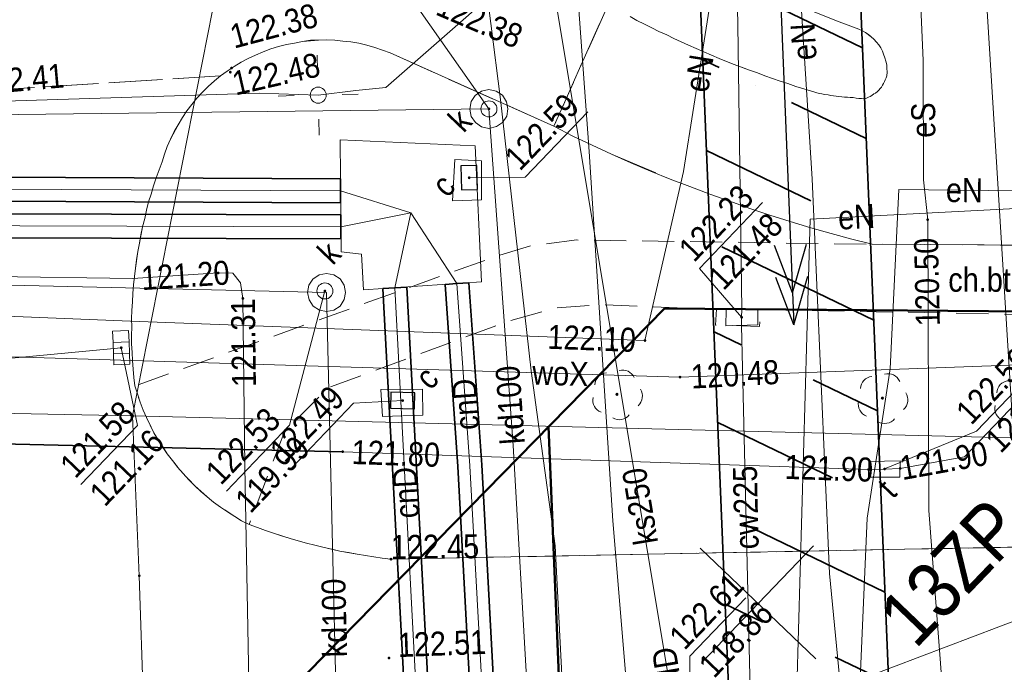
# Model space of a CAD drawing. Extents: x 0 to 6443539, y 0 to 5655063.
# Tile 51 of 64: x 6441127 to 6441157, y 5654811 to 5654831. Entities that reach past the tile are written whole.
import ezdxf
from ezdxf.enums import TextEntityAlignment as Align

# ---------------------------------------------------------------- set-up
doc = ezdxf.new("R2010")
doc.units = 0
doc.header["$MEASUREMENT"] = 0
for name, pattern in [('1.0_0.5', [1.5, 1, -0.5]), ('1.5_0.5', [2, 1.5, -0.5]), ('219-500', [0]), ('PRZER3-1', [4, 3, -1])]:
    doc.linetypes.add(name, pattern=pattern)
doc.layers.get('0').update_dxf_attribs({"color": 2, "linetype": 'CONTINUOUS', "lineweight": 5})
for name, color, linetype in [('203-punkt graniczny', 7, 'CONTINUOUS'), ('219-działka ewidencyjna', 7, 'CONTINUOUS'), ('chodnik', 7, 'CONTINUOUS'), ('chodnik-Atr17', 7, 'CONTINUOUS'), ('jezdnia', 7, 'CONTINUOUS'), ('komora podziemna', 7, 'CONTINUOUS'), ('kratka ściekowa', 7, 'CONTINUOUS'), ('krawężnik', 7, 'CONTINUOUS'), ('latarnia', 7, 'CONTINUOUS'), ('obudowa ochronna przewodu', 7, 'CONTINUOUS'), ('pikieta sztuczna', 7, 'CONTINUOUS'), ('pikieta sztuczna-Atr2', 7, 'CONTINUOUS'), ('przewód ciepłowniczy', 7, 'CONTINUOUS'), ('przewód ciepłowniczy-Atr1', 7, 'CONTINUOUS'), ('przewód elektroenergetyczny podziemny', 7, 'CONTINUOUS'), ('przewód elektroenergetyczny podziemny-Atr1', 7, 'CONTINUOUS'), ('przewód elektroenergetyczny średniego napięcia', 7, 'CONTINUOUS'), ('przewód gazowy', 7, 'CONTINUOUS'), ('przewód kanalizacyjny', 7, 'CONTINUOUS'), ('przewód kanalizacyjny-Atr1', 7, 'CONTINUOUS'), ('przewód telekomunikacyjny podziemny', 7, 'CONTINUOUS'), ('przewód wodociągowy', 7, 'CONTINUOUS'), ('przewód wodociągowy-Atr1', 7, 'CONTINUOUS'), ('rzedna', 7, 'CONTINUOUS'), ('rzedna-Atr2', 7, 'CONTINUOUS'), ('rzedna-Atr3', 7, 'CONTINUOUS'), ('właz do komory lub kanału', 7, 'CONTINUOUS'), ('właz do komory lub kanału - okrągły', 7, 'CONTINUOUS'), ('właz do komory lub kanału - okrągły-Atr17', 7, 'CONTINUOUS'), ('właz do komory lub kanału - prostokątny', 7, 'CONTINUOUS'), ('właz do komory lub kanału - prostokątny-Atr17', 7, 'CONTINUOUS'), ('właz do komory lub kanału-Atr17', 7, 'CONTINUOUS')]:
    doc.layers.add(name, color=color, linetype=linetype)
doc.layers.add('z - MPZT', color=121, linetype='PRZER3-1', lineweight=18)
doc.layers.add('z -kartowanie', color=1, linetype='CONTINUOUS', lineweight=5)
doc.styles.add('MapaZas', font='geodezja.shx', dxfattribs={"width": 0.9})
doc.linetypes.add('OLZ', pattern='A,3,-1,[36,msgB.shx,S=0.008,R=0,X=-0.5,Y=0],3', length=7)

# ---------------------------------------------------------------- blocks, each defined once
blk = doc.blocks.new('203')
at = {"linetype": 'Continuous', "lineweight": 0}
h = blk.add_hatch(color=0, dxfattribs=at)
edge = h.paths.add_edge_path()
edge.add_arc((0, 0), 0.045, 0, 360)
blk = doc.blocks.new('PW01')
at = {"linetype": 'Continuous', "lineweight": 13}
h = blk.add_hatch(color=0, dxfattribs=at)
edge = h.paths.add_edge_path()
edge.add_arc((0, 0), 0.045, 0, 360)
blk = doc.blocks.new('US05')
at = {"color": 0, "linetype": 'Continuous', "lineweight": 13}
for p, q in [((-0.525, -0.25), (-0.525, 0.25)), ((-0.525, 0.25), (-0.175, 0.25)), ((-0.175, -0.25), (-0.175, 0.25)), ((-0.175, 0.25), (0.175, 0.25)), ((0.175, -0.25), (0.175, 0.25)), ((0.175, 0.25), (0.525, 0.25)), ((0.525, -0.25), (0.525, 0.25)), ((-0.525, -0.25), (-0.175, -0.25)), ((-0.175, -0.25), (0.175, -0.25)), ((0.175, -0.25), (0.525, -0.25))]:
    blk.add_line(p, q, dxfattribs=at)
blk = doc.blocks.new('SUPWP')
at = {"color": 0, "linetype": 'Continuous'}
blk.add_lwpolyline([(-0.375, -0.25), (0.375, -0.25), (0.375, 0.25), (-0.375, 0.25)], close=True, dxfattribs=at)
blk = doc.blocks.new('US22')
at = {"color": 0, "linetype": 'Continuous', "lineweight": 13}
blk.add_circle((0, 0), 0.25, dxfattribs=at)
blk = doc.blocks.new('SM01')
at = {"color": 0, "linetype": 'Continuous', "lineweight": 13}
for p, q in [((-0.53, 0.531), (-0.883, 0.884)), ((0.531, 0.531), (0.884, 0.884)), ((-0.53, -0.53), (-0.883, -0.883)), ((0.531, -0.53), (0.884, -0.883))]:
    blk.add_line(p, q, dxfattribs=at)
blk.add_circle((0, 0), 0.25, dxfattribs=at)
blk = doc.blocks.new('SUEP2')
at = {"color": 0, "linetype": 'Continuous'}
for p, q in [((5.027, 0), (3.527, 0.5)), ((6.027, 0), (4.527, 0.5)), ((17.027, 0), (15.527, 0.5)), ((18.027, 0), (16.527, 0.5)), ((0, 0), (6.027, 0)), ((5.027, 0), (3.527, -0.5)), ((6.027, 0), (4.527, -0.5)), ((6.027, 0), (18.027, 0)), ((17.027, 0), (15.527, -0.5)), ((18.027, 0), (16.527, -0.5))]:
    blk.add_line(p, q, dxfattribs=at)
blk = doc.blocks.new('OP021')
at = {"linetype": 'Continuous', "lineweight": 13}
h = blk.add_hatch(color=0, dxfattribs=at)
edge = h.paths.add_edge_path()
edge.add_arc((0, 0), 0.05, 0, 360)
at = {"color": 0, "linetype": 'Continuous', "lineweight": 13}
for centre, start, end in [((0, 0.4), 49.272, 130.728), ((-0.38, 0.124), 121.308, 202.548), ((0.38, 0.124), 337.452, 58.692), ((-0.235, -0.324), 193.221, 274.871), ((0.235, -0.324), 265.129, 346.779)]:
    blk.add_arc(centre, 0.4, start, end, dxfattribs=at)

msp = doc.modelspace()

# ---------------------------------------------------------------- hatches: boundary and pattern name
at = {"layer": 'z - MPZT', "linetype": 'Continuous', "lineweight": 35, "true_color": 0x636466}
h = msp.add_hatch(dxfattribs=at)
h.set_pattern_fill('ANSI36', color=251, scale=20, angle=109.2412)
h.set_pattern_definition([(154.241157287, (6070863.0215, -2908204.0722), (-5.0267220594, -0.35027180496), [6.25, -1.25, 0, -1.25])])
h.paths.add_polyline_path([(6441110.278, 5654837.069), (6441111.013, 5654842.062), (6441152.573, 5654841.626), (6441154.577, 5654793.01), (6441149.565, 5654793.188), (6441147.773, 5654836.676)])

# ---------------------------------------------------------------- linework, layer by layer
at = {"color": 0, "lineweight": 13}
for p, q in [((6441151.602, 5654810.714), (6441147.991, 5654814.173)), ((6441151.602, 5654810.714), (6441147.991, 5654814.173)), ((6441151.602, 5654810.714), (6441147.991, 5654814.173)), ((6441151.602, 5654810.714), (6441147.991, 5654814.173)), ((6441149.797, 5654812.443), (6441151.526, 5654814.249)), ((6441149.797, 5654812.443), (6441151.526, 5654814.249)), ((6441148.068, 5654810.638), (6441149.797, 5654812.443)), ((6441148.068, 5654810.638), (6441149.797, 5654812.443))]:
    msp.add_line(p, q, dxfattribs=at)
at = {"layer": '219-działka ewidencyjna', "color": 3, "linetype": '219-500', "lineweight": 13, "flags": 128}
for points in [[(6441130.262, 5654818.301), (6441133.697, 5654835.71)], [(6441130.262, 5654818.301), (6441117.575, 5654818.556)], [(6441213.886, 5654816.215), (6441130.262, 5654818.301)], [(6441130.469, 5654813.312), (6441130.262, 5654818.301)], [(6441130.599, 5654809.297), (6441130.469, 5654813.312)]]:
    msp.add_lwpolyline(points, dxfattribs=at)
at = {"layer": 'chodnik', "color": 7, "linetype": '1.0_0.5', "lineweight": 13, "flags": 128}
msp.add_lwpolyline([(6441168.178, 5654823.571), (6441153.366, 5654823.66), (6441144.133, 5654823.793), (6441142.701, 5654823.613), (6441141.626, 5654823.286), (6441130.327, 5654819.236), (6441130.41, 5654818.99), (6441130.493, 5654818.73), (6441130.591, 5654818.485), (6441130.695, 5654818.247), (6441130.924, 5654817.778), (6441131.056, 5654817.554), (6441131.342, 5654817.115), (6441131.502, 5654816.906), (6441131.836, 5654816.503), (6441132.205, 5654816.122), (6441132.588, 5654815.77), (6441132.789, 5654815.604), (6441133.005, 5654815.453), (6441133.449, 5654815.166), (6441133.664, 5654815.029), (6441133.9, 5654814.914), (6441135.005, 5654817.802), (6441136.361, 5654819.176), (6441142.003, 5654821.264), (6441143.493, 5654821.678), (6441144.884, 5654821.772), (6441148.501, 5654821.631), (6441148.47, 5654821.135), (6441149.843, 5654821.094), (6441149.881, 5654821.626), (6441159.773, 5654821.43), (6441161.952, 5654819.426), (6441161.873, 5654814.282), (6441163.965, 5654814.342), (6441163.967, 5654819.448), (6441166.181, 5654821.413), (6441168.119, 5654821.384)], close=True, dxfattribs=at)
at = {"layer": 'jezdnia', "color": 7, "linetype": '1.5_0.5', "lineweight": 13}
for points in [[(6441117.719, 5654827.945), (6441133.01, 5654828.92), (6441133.219, 5654829.066), (6441133.428, 5654829.212), (6441133.651, 5654829.344), (6441133.875, 5654829.462), (6441134.099, 5654829.566), (6441134.337, 5654829.67), (6441134.576, 5654829.76), (6441134.822, 5654829.829), (6441135.068, 5654829.898), (6441135.315, 5654829.939), (6441135.568, 5654829.987), (6441136.069, 5654830.033), (6441136.324, 5654830.038), (6441136.579, 5654830.03), (6441136.827, 5654830), (6441137.082, 5654829.977), (6441137.331, 5654829.933), (6441137.579, 5654829.875), (6441137.828, 5654829.802), (6441138.071, 5654829.723), (6441138.306, 5654829.636), (6441143.42, 5654827.342), (6441145.113, 5654831.134)], [(6441145.113, 5654831.134), (6441143.42, 5654827.342), (6441144.013, 5654827.036), (6441144.614, 5654826.752), (6441145.221, 5654826.476), (6441147.048, 5654825.695), (6441147.669, 5654825.461), (6441148.296, 5654825.22), (6441148.916, 5654825), (6441149.544, 5654824.773), (6441150.164, 5654824.567), (6441150.804, 5654824.369), (6441151.445, 5654824.17), (6441152.079, 5654823.993), (6441152.726, 5654823.816), (6441153.366, 5654823.66), (6441168.178, 5654823.571)], [(6441151.547, 5654830.913), (6441152.246, 5654830.631), (6441152.945, 5654830.377), (6441153.059, 5654830.323), (6441153.159, 5654830.269), (6441153.332, 5654830.131), (6441153.418, 5654830.062), (6441153.498, 5654829.972), (6441153.571, 5654829.889), (6441153.629, 5654829.791), (6441153.681, 5654829.686), (6441153.718, 5654829.595), (6441153.763, 5654829.483), (6441153.787, 5654829.377), (6441153.817, 5654829.265), (6441153.82, 5654829.152), (6441153.83, 5654829.031), (6441153.818, 5654828.918), (6441153.798, 5654828.854), (6441153.771, 5654828.797), (6441153.744, 5654828.74), (6441153.717, 5654828.682), (6441153.69, 5654828.625), (6441153.649, 5654828.568), (6441153.614, 5654828.518), (6441153.566, 5654828.467), (6441153.524, 5654828.424), (6441153.469, 5654828.38), (6441153.413, 5654828.351), (6441153.357, 5654828.307), (6441153.301, 5654828.277), (6441153.245, 5654828.248), (6441153.182, 5654828.225), (6441153.119, 5654828.203), (6441152.942, 5654828.206), (6441152.864, 5654828.225), (6441152.765, 5654828.237), (6441152.673, 5654828.243), (6441152.587, 5654828.255), (6441152.503, 5654828.253), (6441152.417, 5654828.265), (6441152.325, 5654828.27), (6441152.24, 5654828.283), (6441152.155, 5654828.295), (6441152.07, 5654828.307), (6441151.985, 5654828.32), (6441151.878, 5654828.339), (6441151.793, 5654828.351), (6441151.708, 5654828.363), (6441151.466, 5654828.443), (6441151.224, 5654828.508), (6441150.975, 5654828.581), (6441150.732, 5654828.674), (6441150.49, 5654828.754), (6441150.248, 5654828.834), (6441150.006, 5654828.913), (6441149.777, 5654829.007), (6441149.528, 5654829.094), (6441149.05, 5654829.275), (6441148.808, 5654829.368), (6441148.579, 5654829.462), (6441148.344, 5654829.563), (6441148.101, 5654829.671), (6441147.865, 5654829.772), (6441147.63, 5654829.873), (6441147.401, 5654829.981), (6441147.166, 5654830.082), (6441146.944, 5654830.198), (6441146.701, 5654830.306), (6441146.479, 5654830.421), (6441146.251, 5654830.529), (6441146.015, 5654830.645), (6441145.8, 5654830.767)], [(6441161.873, 5654814.282), (6441138.33, 5654813.829), (6441138.061, 5654813.865), (6441137.791, 5654813.902), (6441137.536, 5654813.939), (6441137.273, 5654813.983), (6441136.733, 5654814.084), (6441136.207, 5654814.2), (6441135.951, 5654814.265), (6441135.695, 5654814.33), (6441135.432, 5654814.403), (6441135.183, 5654814.475), (6441134.663, 5654814.641), (6441134.414, 5654814.727), (6441134.157, 5654814.821), (6441133.9, 5654814.914), (6441133.664, 5654815.029), (6441133.449, 5654815.166), (6441133.22, 5654815.302), (6441133.005, 5654815.453), (6441132.789, 5654815.604), (6441132.588, 5654815.77), (6441132.393, 5654815.942), (6441132.205, 5654816.122), (6441132.017, 5654816.302), (6441131.836, 5654816.503), (6441131.662, 5654816.697), (6441131.502, 5654816.906), (6441131.342, 5654817.115), (6441131.056, 5654817.554), (6441130.924, 5654817.778), (6441130.813, 5654818.009), (6441130.695, 5654818.247), (6441130.591, 5654818.485), (6441130.493, 5654818.73), (6441130.41, 5654818.99), (6441130.327, 5654819.236), (6441130.3, 5654819.497), (6441130.273, 5654819.758), (6441130.253, 5654820.026), (6441130.248, 5654820.281), (6441130.228, 5654820.549), (6441130.222, 5654820.818), (6441130.231, 5654821.073), (6441130.225, 5654821.341), (6441130.233, 5654821.596), (6441130.256, 5654821.865), (6441130.271, 5654822.127), (6441130.287, 5654822.389), (6441130.346, 5654822.914), (6441130.427, 5654823.432), (6441130.471, 5654823.695), (6441130.573, 5654824.206), (6441130.638, 5654824.462), (6441130.696, 5654824.725), (6441130.761, 5654824.981), (6441130.841, 5654825.223), (6441130.913, 5654825.487), (6441130.993, 5654825.729), (6441131.086, 5654825.985), (6441131.18, 5654826.228), (6441131.259, 5654826.47), (6441131.339, 5654826.712), (6441131.447, 5654826.941), (6441131.685, 5654827.392), (6441131.815, 5654827.614), (6441131.959, 5654827.822), (6441132.268, 5654828.218), (6441132.448, 5654828.406), (6441132.621, 5654828.586), (6441132.815, 5654828.76), (6441133.01, 5654828.92), (6441117.719, 5654827.945)]]:
    msp.add_lwpolyline(points, dxfattribs=at)
at = {"layer": 'komora podziemna', "color": 32, "linetype": 'Continuous', "lineweight": 13, "flags": 128}
for points in [[(6441140.791, 5654827.879), (6441140.836, 5654828.113), (6441140.966, 5654828.307), (6441141.161, 5654828.439), (6441141.386, 5654828.486), (6441141.614, 5654828.434), (6441141.814, 5654828.311), (6441141.939, 5654828.109), (6441141.986, 5654827.884), (6441141.949, 5654827.657), (6441141.819, 5654827.463), (6441141.624, 5654827.331), (6441141.391, 5654827.277), (6441141.157, 5654827.321), (6441140.97, 5654827.459), (6441140.832, 5654827.647)], [(6441136.74, 5654822.579), (6441136.872, 5654822.384), (6441136.912, 5654822.151), (6441136.867, 5654821.931), (6441136.744, 5654821.73), (6441136.542, 5654821.605), (6441136.317, 5654821.558), (6441136.097, 5654821.603), (6441135.896, 5654821.726), (6441135.771, 5654821.928), (6441135.724, 5654822.154), (6441135.761, 5654822.381), (6441135.892, 5654822.574), (6441136.087, 5654822.706), (6441136.319, 5654822.746), (6441136.546, 5654822.709)]]:
    msp.add_lwpolyline(points, close=True, dxfattribs=at)
at = {"layer": 'komora podziemna', "color": 6, "linetype": 'Continuous', "lineweight": 13, "flags": 128}
for points in [[(6441136.771, 5654823.421), (6441136.745, 5654826.921), (6441140.965, 5654826.73), (6441141.163, 5654822.484), (6441137.476, 5654822.234), (6441137.41, 5654823.35)], [(6441140.323, 5654826.306), (6441141.159, 5654826.267), (6441141.157, 5654825.051), (6441140.252, 5654825.017)], [(6441148.796, 5654821.114), (6441148.799, 5654821.609), (6441149.788, 5654821.645), (6441149.792, 5654821.143)], [(6441138.017, 5654819.127), (6441139.318, 5654819.141), (6441139.329, 5654818.327), (6441138.064, 5654818.279)]]:
    msp.add_lwpolyline(points, close=True, dxfattribs=at)
at = {"layer": 'krawężnik', "color": 7, "linetype": 'Continuous', "lineweight": 13, "flags": 128}
for points in [[(6441152.945, 5654830.377), (6441152.246, 5654830.631), (6441151.547, 5654830.913), (6441150.855, 5654831.188), (6441150.169, 5654831.484), (6441149.484, 5654831.781), (6441148.805, 5654832.098), (6441148.126, 5654832.416), (6441147.454, 5654832.741), (6441146.789, 5654833.087), (6441146.124, 5654833.434), (6441145.465, 5654833.801), (6441144.814, 5654834.162), (6441144.176, 5654834.537), (6441143.524, 5654834.926), (6441142.893, 5654835.323), (6441142.269, 5654835.726)], [(6441145.8, 5654830.767), (6441146.015, 5654830.645), (6441146.251, 5654830.529), (6441146.479, 5654830.421), (6441146.701, 5654830.306), (6441146.944, 5654830.198), (6441147.166, 5654830.082), (6441147.401, 5654829.981), (6441147.63, 5654829.873), (6441147.865, 5654829.772), (6441148.101, 5654829.671), (6441148.344, 5654829.563), (6441148.579, 5654829.462), (6441148.808, 5654829.368), (6441149.05, 5654829.275), (6441149.285, 5654829.188), (6441149.528, 5654829.094), (6441149.777, 5654829.007), (6441150.006, 5654828.913), (6441150.248, 5654828.834), (6441150.49, 5654828.754), (6441150.732, 5654828.674), (6441150.975, 5654828.581), (6441151.224, 5654828.508), (6441151.466, 5654828.443), (6441151.708, 5654828.363)], [(6441152.945, 5654830.377), (6441153.059, 5654830.323), (6441153.159, 5654830.269), (6441153.252, 5654830.207), (6441153.332, 5654830.131), (6441153.418, 5654830.062), (6441153.498, 5654829.972), (6441153.571, 5654829.889), (6441153.629, 5654829.791), (6441153.681, 5654829.686), (6441153.718, 5654829.595), (6441153.763, 5654829.483), (6441153.787, 5654829.377), (6441153.817, 5654829.265), (6441153.82, 5654829.152), (6441153.83, 5654829.031), (6441153.818, 5654828.918)], [(6441138.306, 5654829.636), (6441138.071, 5654829.723), (6441137.828, 5654829.802), (6441137.579, 5654829.875), (6441137.331, 5654829.933), (6441137.082, 5654829.977), (6441136.827, 5654830), (6441136.579, 5654830.03), (6441136.324, 5654830.038), (6441136.069, 5654830.033), (6441135.815, 5654830.027), (6441135.568, 5654829.987), (6441135.315, 5654829.939), (6441135.068, 5654829.898), (6441134.822, 5654829.829), (6441134.576, 5654829.76), (6441134.337, 5654829.67), (6441134.099, 5654829.566), (6441133.875, 5654829.462), (6441133.651, 5654829.344), (6441133.428, 5654829.212), (6441133.219, 5654829.066), (6441133.01, 5654828.92), (6441132.815, 5654828.76), (6441132.621, 5654828.586), (6441132.448, 5654828.406), (6441132.268, 5654828.218), (6441132.11, 5654828.023), (6441131.959, 5654827.822), (6441131.815, 5654827.614), (6441131.685, 5654827.392), (6441131.562, 5654827.177), (6441131.447, 5654826.941), (6441131.339, 5654826.712), (6441131.259, 5654826.47), (6441131.18, 5654826.228)], [(6441138.306, 5654829.636), (6441143.42, 5654827.342)], [(6441153.119, 5654828.203), (6441153.182, 5654828.225), (6441153.245, 5654828.248), (6441153.301, 5654828.277), (6441153.357, 5654828.307), (6441153.413, 5654828.351), (6441153.469, 5654828.38), (6441153.524, 5654828.424), (6441153.566, 5654828.467), (6441153.614, 5654828.518), (6441153.649, 5654828.568), (6441153.69, 5654828.625), (6441153.717, 5654828.682), (6441153.744, 5654828.74), (6441153.771, 5654828.797), (6441153.798, 5654828.854), (6441153.818, 5654828.918)], [(6441153.119, 5654828.203), (6441153.027, 5654828.208), (6441152.942, 5654828.206), (6441152.864, 5654828.225), (6441152.765, 5654828.237), (6441152.673, 5654828.243), (6441152.587, 5654828.255), (6441152.503, 5654828.253), (6441152.417, 5654828.265), (6441152.325, 5654828.27), (6441152.24, 5654828.283), (6441152.155, 5654828.295), (6441152.07, 5654828.307), (6441151.985, 5654828.32), (6441151.878, 5654828.339), (6441151.793, 5654828.351), (6441151.708, 5654828.363)], [(6441153.366, 5654823.66), (6441152.726, 5654823.816), (6441152.079, 5654823.993), (6441151.445, 5654824.17), (6441150.804, 5654824.369), (6441150.164, 5654824.567), (6441149.544, 5654824.773), (6441148.916, 5654825), (6441148.296, 5654825.22), (6441147.669, 5654825.461), (6441147.048, 5654825.695), (6441146.442, 5654825.943), (6441145.821, 5654826.206), (6441145.221, 5654826.476), (6441144.614, 5654826.752), (6441144.013, 5654827.036), (6441143.42, 5654827.342)], [(6441131.18, 5654826.228), (6441131.086, 5654825.985), (6441130.993, 5654825.729), (6441130.913, 5654825.487), (6441130.841, 5654825.223), (6441130.761, 5654824.981), (6441130.696, 5654824.725), (6441130.638, 5654824.462), (6441130.573, 5654824.206), (6441130.522, 5654823.95), (6441130.471, 5654823.695), (6441130.427, 5654823.432), (6441130.383, 5654823.169), (6441130.346, 5654822.914), (6441130.317, 5654822.652), (6441130.287, 5654822.389), (6441130.271, 5654822.127), (6441130.256, 5654821.865), (6441130.233, 5654821.596), (6441130.225, 5654821.341), (6441130.231, 5654821.073), (6441130.222, 5654820.818), (6441130.228, 5654820.549), (6441130.248, 5654820.281), (6441130.253, 5654820.026), (6441130.273, 5654819.758), (6441130.3, 5654819.497), (6441130.327, 5654819.236)], [(6441168.178, 5654823.571), (6441153.366, 5654823.66)], [(6441130.327, 5654819.236), (6441130.41, 5654818.99), (6441130.493, 5654818.73), (6441130.591, 5654818.485), (6441130.695, 5654818.247), (6441130.813, 5654818.009), (6441130.924, 5654817.778), (6441131.056, 5654817.554), (6441131.203, 5654817.331), (6441131.342, 5654817.115), (6441131.502, 5654816.906), (6441131.662, 5654816.697), (6441131.836, 5654816.503), (6441132.017, 5654816.302), (6441132.205, 5654816.122), (6441132.393, 5654815.942), (6441132.588, 5654815.77), (6441132.789, 5654815.604), (6441133.005, 5654815.453), (6441133.22, 5654815.302), (6441133.449, 5654815.166), (6441133.664, 5654815.029), (6441133.9, 5654814.914)], [(6441133.9, 5654814.914), (6441134.157, 5654814.821), (6441134.414, 5654814.727), (6441134.663, 5654814.641), (6441134.912, 5654814.554), (6441135.183, 5654814.475), (6441135.432, 5654814.403), (6441135.695, 5654814.33), (6441135.951, 5654814.265), (6441136.207, 5654814.2), (6441136.484, 5654814.142), (6441136.733, 5654814.084), (6441137.003, 5654814.033), (6441137.273, 5654813.983), (6441137.536, 5654813.939), (6441137.791, 5654813.902), (6441138.061, 5654813.865), (6441138.33, 5654813.829)], [(6441163.965, 5654814.342), (6441161.873, 5654814.282), (6441138.33, 5654813.829)]]:
    msp.add_lwpolyline(points, dxfattribs=at)
at = {"layer": 'obudowa ochronna przewodu', "color": 0, "lineweight": 35}
for p, q in [((6441136.753, 5654825.698), (6441091.314, 5654825.921)), ((6441136.753, 5654825.698), (6441136.751, 5654825.323)), ((6441136.75, 5654824.948), (6441136.751, 5654825.323)), ((6441136.75, 5654824.948), (6441090.602, 5654825.174)), ((6441090.146, 5654824.727), (6441136.763, 5654824.581)), ((6441136.763, 5654824.581), (6441136.762, 5654824.206)), ((6441136.76, 5654823.831), (6441136.762, 5654824.206)), ((6441089.813, 5654823.978), (6441136.76, 5654823.831)), ((6441138.076, 5654822.277), (6441138.451, 5654822.297)), ((6441138.076, 5654822.277), (6441138.42, 5654815.884)), ((6441138.825, 5654822.318), (6441138.451, 5654822.297)), ((6441138.825, 5654822.318), (6441139.169, 5654815.924)), ((6441140.019, 5654822.405), (6441140.393, 5654822.432)), ((6441140.019, 5654822.405), (6441140.418, 5654816.723)), ((6441140.767, 5654822.458), (6441140.393, 5654822.432)), ((6441140.767, 5654822.458), (6441141.166, 5654816.77)), ((6441140.418, 5654816.723), (6441140.814, 5654809.535)), ((6441141.166, 5654816.77), (6441141.563, 5654809.576)), ((6441138.42, 5654815.884), (6441138.757, 5654809.484)), ((6441139.169, 5654815.924), (6441139.506, 5654809.523))]:
    msp.add_line(p, q, dxfattribs=at)
at = {"layer": 'obudowa ochronna przewodu', "color": 7, "linetype": 'Continuous', "lineweight": 35, "flags": 128}
msp.add_lwpolyline([(6441136.822, 5654817.184), (6441117.695, 5654817.625)], dxfattribs=at)
at = {"layer": 'przewód ciepłowniczy', "color": 212, "linetype": 'Continuous', "lineweight": 13, "flags": 128}
for points in [[(6441266.215, 5654830.031), (6441200.423, 5654830.755), (6441200.251, 5654835.738), (6441195.883, 5654835.629), (6441195.832, 5654830.762), (6441158.001, 5654831.06), (6441151.083, 5654831.094), (6441149.154, 5654831.017), (6441149.165, 5654830.508), (6441149.287, 5654821.627), (6441149.285, 5654821.379)], [(6441139.131, 5654809.504), (6441138.451, 5654822.297), (6441138.952, 5654824.642)], [(6441141.188, 5654809.555), (6441140.792, 5654816.747), (6441140.393, 5654822.432), (6441138.952, 5654824.642)], [(6441149.551, 5654809.758), (6441149.284, 5654821.118), (6441149.285, 5654821.379)]]:
    msp.add_lwpolyline(points, dxfattribs=at)
at = {"layer": 'przewód ciepłowniczy', "color": 212, "linetype": 'Continuous', "lineweight": 13}
for points in [[(6441138.952, 5654824.642), (6441136.751, 5654825.323), (6441090.958, 5654825.548), (6441090.705, 5654830.344), (6441078.323, 5654830.585), (6441078.142, 5654825.539), (6441071.681, 5654825.717)], [(6441138.952, 5654824.642), (6441136.762, 5654824.206), (6441089.979, 5654824.352), (6441089.501, 5654824.879), (6441089.386, 5654828.866), (6441088.897, 5654829.251), (6441080.124, 5654829.387), (6441079.457, 5654828.849), (6441079.168, 5654824.861), (6441078.59, 5654824.473), (6441071.681, 5654824.602)]]:
    msp.add_lwpolyline(points, dxfattribs=at)
at = {"layer": 'przewód elektroenergetyczny podziemny', "color": 1, "linetype": 'Continuous', "lineweight": 13}
for points in [[(6441143.268, 5654870.894), (6441143.325, 5654868.277), (6441143.508, 5654859.504), (6441143.771, 5654847.387), (6441143.884, 5654835.273), (6441144.526, 5654826.56), (6441145.264, 5654815.026), (6441146.393, 5654801.428), (6441147.163, 5654789.74), (6441146.83, 5654778.013), (6441146.554, 5654761.025), (6441146.236, 5654754.671)], [(6441133.705, 5654821.968), (6441133.769, 5654816.715), (6441133.964, 5654806.089), (6441134.156, 5654803.094), (6441134.88, 5654790.591), (6441135.573, 5654770.696), (6441135.748, 5654754.671)]]:
    msp.add_lwpolyline(points, dxfattribs=at)
at = {"layer": 'przewód elektroenergetyczny podziemny', "color": 1, "linetype": 'Continuous', "lineweight": 13, "flags": 128}
for points in [[(6441154.222, 5654846.17), (6441154.953, 5654829.395), (6441154.97, 5654825.668), (6441155.096, 5654824.426), (6441155.13, 5654815.353), (6441155.553, 5654809.895)], [(6441118.456, 5654821.341), (6441119.098, 5654821.708), (6441130.191, 5654821.263), (6441146.266, 5654820.656), (6441147.468, 5654825.93), (6441148.438, 5654832.062), (6441149.164, 5654836.739), (6441149.529, 5654836.874), (6441152.075, 5654835.889), (6441154.419, 5654836.761), (6441163.155, 5654845.175), (6441167.499, 5654844.796), (6441167.509, 5654844.357), (6441167.754, 5654844.151)], [(6441165.131, 5654839.518), (6441165.008, 5654842.238), (6441162.011, 5654841.855), (6441150.951, 5654834.238), (6441151.49, 5654825.706), (6441152.026, 5654813.383), (6441152.378, 5654809.833)], [(6441152.979, 5654809.839), (6441153.205, 5654815.106), (6441153.924, 5654819.775), (6441154.199, 5654825.369), (6441159.774, 5654825.306), (6441160.77, 5654826.332), (6441163.28, 5654837.787), (6441162.261, 5654838.472), (6441162.092, 5654839.395), (6441163.19, 5654839.964), (6441165.131, 5654839.518)], [(6441165.131, 5654839.518), (6441158.455, 5654824.81), (6441151.425, 5654824.439), (6441151.014, 5654809.796)], [(6441148.606, 5654837.689), (6441138.167, 5654828.551), (6441137.235, 5654828.46), (6441136.057, 5654828.314), (6441134.217, 5654828.373), (6441115.006, 5654827.773)], [(6441132.931, 5654822.765), (6441130.268, 5654822.587), (6441117.293, 5654822.773), (6441111.723, 5654822.928)], [(6441133.705, 5654821.968), (6441133.631, 5654822.455), (6441133.391, 5654822.754), (6441132.931, 5654822.765)]]:
    msp.add_lwpolyline(points, dxfattribs=at)
at = {"layer": 'przewód gazowy', "color": 40, "linetype": 'Continuous', "lineweight": 13, "flags": 128}
msp.add_lwpolyline([(6441151.493, 5654850.362), (6441152.458, 5654846.323), (6441147.784, 5654843.626), (6441143.293, 5654838.747), (6441140.842, 5654835.307), (6441141.754, 5654828.176), (6441142.715, 5654819.709), (6441143.463, 5654814.244), (6441143.698, 5654809.617)], dxfattribs=at)
at = {"layer": 'przewód kanalizacyjny', "color": 34, "linetype": 'Continuous', "lineweight": 13, "flags": 128}
for points in [[(6441141.403, 5654843.728), (6441147.07, 5654809.697)], [(6441141.392, 5654827.885), (6441092.949, 5654827.309)], [(6441142.595, 5654809.593), (6441142.143, 5654817.377), (6441141.392, 5654827.885)], [(6441136.318, 5654822.152), (6441084.265, 5654823.358)], [(6441136.318, 5654822.152), (6441136.622, 5654809.442)], [(6441129.905, 5654820.429), (6441120.517, 5654819.547)]]:
    msp.add_lwpolyline(points, dxfattribs=at)
at = {"layer": 'przewód telekomunikacyjny podziemny', "color": 30, "linetype": 'Continuous', "lineweight": 13}
msp.add_lwpolyline([(6441071.681, 5654803.749), (6441072.551, 5654804.157), (6441079.734, 5654803.952), (6441080.405, 5654805.954), (6441081.409, 5654806.987), (6441083.485, 5654809.415), (6441084.895, 5654810.917), (6441094.344, 5654810.938), (6441103.102, 5654810.859), (6441104.414, 5654811), (6441116.597, 5654817.361), (6441117.695, 5654817.625), (6441136.822, 5654817.184), (6441153.25, 5654816.628), (6441153.744, 5654816.638), (6441154.239, 5654816.663), (6441156.247, 5654817.025), (6441159.498, 5654820.419)], dxfattribs=at)
at = {"layer": 'przewód wodociągowy', "color": 5, "linetype": 'Continuous', "lineweight": 13, "flags": 128}
for points in [[(6441158.105, 5654809.943), (6441158.08, 5654812.736), (6441156.838, 5654832.81), (6441155.893, 5654846.397), (6441156.267, 5654860.813)], [(6441156.824, 5654859.933), (6441156.918, 5654859.165), (6441158.184, 5654833.044), (6441158.819, 5654817.455), (6441158.965, 5654812.345), (6441152.385, 5654809.84)], [(6441147.359, 5654819.513), (6441165.663, 5654820.178), (6441165.736, 5654821.064), (6441166.544, 5654833.041), (6441166.817, 5654837.432), (6441169.674, 5654837.452)], [(6441147.359, 5654819.513), (6441106.615, 5654820.745)]]:
    msp.add_lwpolyline(points, dxfattribs=at)
at = {"layer": 'rzedna-Atr2', "color": 7, "lineweight": 13, "flags": 128}
for points in [[(6441141.392, 5654827.885), (6441138.042, 5654832.657), (6441139.77, 5654834.461)], [(6441140.774, 5654825.736), (6441142.528, 5654825.759), (6441144.479, 5654827.798)], [(6441136.267, 5654822.201), (6441135.163, 5654818.011), (6441133.189, 5654815.95)], [(6441153.751, 5654816.645), (6441156.626, 5654817.825), (6441158.577, 5654819.863)], [(6441138.697, 5654818.781), (6441137.164, 5654818.698), (6441135.19, 5654816.637)], [(6441147.654, 5654806.215), (6441147.668, 5654810.799), (6441149.418, 5654812.626)]]:
    msp.add_lwpolyline(points, dxfattribs=at)
at = {"layer": 'rzedna-Atr2', "color": 6, "lineweight": 13, "flags": 128}
msp.add_lwpolyline([(6441149.285, 5654821.379), (6441147.965, 5654822.907), (6441149.938, 5654824.968)], dxfattribs=at)
at = {"layer": 'rzedna-Atr2', "color": 34, "lineweight": 13, "flags": 128}
msp.add_lwpolyline([(6441129.905, 5654820.429), (6441130.41, 5654818.007), (6441128.639, 5654816.157)], dxfattribs=at)
at = {"layer": 'właz do komory lub kanału', "color": 7, "linetype": 'Continuous', "lineweight": 13, "flags": 128}
msp.add_lwpolyline([(6441153.258, 5654816.882), (6441154.241, 5654816.897), (6441154.231, 5654816.394), (6441153.248, 5654816.394)], close=True, dxfattribs=at)
at = {"layer": 'z - MPZT', "linetype": 'Continuous', "lineweight": 50}
for p, q in [((6441130.765, 5654805.234), (6441146.877, 5654821.659)), ((6441146.877, 5654821.659), (6441234.269, 5654820.933))]:
    msp.add_line(p, q, dxfattribs=at)
at = {"layer": 'z - MPZT', "color": 251, "linetype": 'Continuous', "lineweight": 35, "true_color": 0x636466}
msp.add_lwpolyline([(6441110.278, 5654837.069), (6441111.013, 5654842.062), (6441152.573, 5654841.626), (6441154.577, 5654793.01), (6441149.565, 5654793.188), (6441147.773, 5654836.676), (6441110.278, 5654837.069)], dxfattribs=at)
at = {"layer": 'z - MPZT', "linetype": 'Continuous', "lineweight": 50}
msp.add_lwpolyline([(6441144.267, 5654793.376), (6441143.255, 5654817.967)], dxfattribs=at)

# ---------------------------------------------------------------- block references
at = {"layer": '203-punkt graniczny', "color": 3, "linetype": 'Continuous', "lineweight": 13, "rotation": 46.24115728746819}
for p in [(6441130.262, 5654818.301), (6441130.469, 5654813.312)]:
    msp.add_blockref('203', p, dxfattribs=at)
at = {"layer": 'kratka ściekowa', "color": 34, "linetype": 'Continuous', "lineweight": 13, "rotation": 92.3211572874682}
msp.add_blockref('US05', (6441129.905, 5654820.429), dxfattribs=at)
at = {"layer": 'latarnia', "color": 7, "linetype": 'Continuous', "lineweight": 13, "rotation": 46.24115728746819}
msp.add_blockref('SM01', (6441136.057, 5654828.314), dxfattribs=at)
at = {"layer": 'pikieta sztuczna', "color": 7, "linetype": 'Continuous', "lineweight": 13, "rotation": 46.24115728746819}
for p in [(6441133.312, 5654829.033), (6441133.351, 5654829.161), (6441138.33, 5654813.829), (6441138.27, 5654810.744)]:
    msp.add_blockref('PW01', p, dxfattribs=at)
at = {"layer": 'przewód elektroenergetyczny średniego napięcia', "color": 1, "linetype": 'Continuous', "lineweight": 13, "rotation": 272.3601572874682}
msp.add_blockref('SUEP2', (6441150.173, 5654839.151), dxfattribs=at)
at = {"layer": 'rzedna', "color": 34, "linetype": 'Continuous', "lineweight": 13, "rotation": 46.24115728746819}
for p in [(6441141.392, 5654827.885), (6441136.267, 5654822.201), (6441129.905, 5654820.429)]:
    msp.add_blockref('PW01', p, dxfattribs=at)
at = {"layer": 'rzedna', "color": 6, "linetype": 'Continuous', "lineweight": 13, "rotation": 46.24115728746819}
for p in [(6441140.774, 5654825.736), (6441149.285, 5654821.379), (6441138.697, 5654818.781)]:
    msp.add_blockref('PW01', p, dxfattribs=at)
at = {"layer": 'rzedna', "color": 1, "linetype": 'Continuous', "lineweight": 13, "rotation": 46.24115728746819}
for p in [(6441155.096, 5654824.426), (6441132.931, 5654822.765), (6441133.705, 5654821.968), (6441146.266, 5654820.656)]:
    msp.add_blockref('PW01', p, dxfattribs=at)
at = {"layer": 'rzedna', "color": 5, "linetype": 'Continuous', "lineweight": 13, "rotation": 46.24115728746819}
msp.add_blockref('PW01', (6441147.359, 5654819.513), dxfattribs=at)
at = {"layer": 'rzedna', "color": 30, "linetype": 'Continuous', "lineweight": 13, "rotation": 46.24115728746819}
for p in [(6441136.822, 5654817.184), (6441153.25, 5654816.628), (6441153.751, 5654816.645), (6441154.239, 5654816.663)]:
    msp.add_blockref('PW01', p, dxfattribs=at)
at = {"layer": 'właz do komory lub kanału - okrągły', "color": 7, "linetype": 'Continuous', "lineweight": 13, "rotation": 46.24115728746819}
for p in [(6441141.392, 5654827.885), (6441136.267, 5654822.201)]:
    msp.add_blockref('US22', p, dxfattribs=at)
at = {"layer": 'właz do komory lub kanału - prostokątny', "color": 7, "linetype": 'Continuous', "lineweight": 13}
for p, rotation in [((6441140.774, 5654825.736), 270.9211572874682), ((6441138.697, 5654818.781), 357.9711572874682)]:
    msp.add_blockref('SUPWP', p, dxfattribs=dict(at, rotation=rotation))
at = {"layer": 'z -kartowanie', "color": 94, "linetype": 'Continuous', "lineweight": 18, "rotation": 46.24115728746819}
for p in [(6441145.39, 5654818.975), (6441153.682, 5654818.858), (6441157.943, 5654818.724)]:
    msp.add_blockref('OP021', p, dxfattribs=at)

# ---------------------------------------------------------------- texts
at = {"layer": 'chodnik-Atr17', "color": 7, "lineweight": 13, "style": 'MapaZas', "width": 0.9}
msp.add_text('ch.bt', height=0.75, rotation=359.9782, dxfattribs=at).set_placement((6441155.739, 5654822.177))
at = {"layer": 'pikieta sztuczna-Atr2', "color": 7, "lineweight": 13, "style": 'MapaZas', "width": 0.9}
for s, rotation, p in [('122.38', 336.8112, (6441139.984, 5654831.532)), ('122.48', 12.9312, (6441133.312, 5654829.033))]:
    msp.add_text(s, height=0.75, rotation=rotation, dxfattribs=at).set_placement(p, align=Align.TOP_LEFT)
for s, rotation, p in [('122.38', 14.8482, (6441133.43, 5654829.764)), ('122.41', 5.0552, (6441125.399, 5654828.316)), ('122.45', 0.6322, (6441138.33, 5654813.829)), ('122.51', 2.1362, (6441138.559, 5654810.771))]:
    msp.add_text(s, height=0.75, rotation=rotation, dxfattribs=at).set_placement(p)
at = {"layer": 'przewód ciepłowniczy-Atr1', "color": 212, "lineweight": 13, "style": 'MapaZas', "width": 0.9}
for s, rotation, p in [('cnD', 94.0102, (6441140.659, 5654818.66)), ('cnD', 93.0442, (6441138.794, 5654815.904)), ('cw225', 91.3482, (6441149.414, 5654815.441))]:
    msp.add_text(s, height=0.75, rotation=rotation, dxfattribs=at).set_placement(p, align=Align.MIDDLE_CENTER)
at = {"layer": 'przewód elektroenergetyczny podziemny-Atr1', "color": 1, "lineweight": 13, "style": 'MapaZas', "width": 0.9}
for s, rotation, p in [('eN', 93.6112, (6441151.22, 5654829.979)), ('eN', 81.0062, (6441147.953, 5654828.996)), ('eS', 90.2622, (6441154.958, 5654827.535)), ('eN', 359.3502, (6441156.243, 5654825.349)), ('eN', 3.0212, (6441152.873, 5654824.52))]:
    msp.add_text(s, height=0.75, rotation=rotation, dxfattribs=at).set_placement(p, align=Align.MIDDLE_CENTER)
at = {"layer": 'przewód kanalizacyjny-Atr1', "color": 34, "lineweight": 13, "style": 'MapaZas', "width": 0.9}
for s, rotation, p in [('kd100', 94.0902, (6441142.052, 5654818.641)), ('ks250', 99.4512, (6441146.11, 5654815.476)), ('kd100', 91.3712, (6441136.559, 5654811.994))]:
    msp.add_text(s, height=0.75, rotation=rotation, dxfattribs=at).set_placement(p, align=Align.MIDDLE_CENTER)
msp.add_text('kdD', height=0.75, rotation=99.5312, dxfattribs=at).set_placement((6441147.103, 5654809.485), align=Align.MIDDLE_LEFT)
at = {"layer": 'przewód wodociągowy-Atr1', "color": 5, "lineweight": 13, "style": 'MapaZas', "width": 0.9}
msp.add_text('woX', height=0.75, rotation=358.2712, dxfattribs=at).set_placement((6441143.622, 5654819.63), align=Align.MIDDLE_CENTER)
at = {"layer": 'rzedna-Atr2', "color": 7, "lineweight": 13, "style": 'MapaZas', "width": 0.9}
for s, p in [('122.59', (6441142.522, 5654825.765)), ('122.56', (6441156.62, 5654817.831)), ('122.49', (6441135.184, 5654816.642)), ('122.53', (6441133.183, 5654815.955)), ('122.61', (6441147.662, 5654810.804))]:
    msp.add_text(s, height=0.75, rotation=46.2412, dxfattribs=at).set_placement(p, align=Align.BOTTOM_LEFT)
at = {"layer": 'rzedna-Atr2', "color": 6, "lineweight": 13, "style": 'MapaZas', "width": 0.9}
msp.add_text('122.23', height=0.75, rotation=46.2412, dxfattribs=at).set_placement((6441147.96, 5654822.912), align=Align.BOTTOM_LEFT)
at = {"layer": 'rzedna-Atr2', "color": 1, "lineweight": 13, "style": 'MapaZas', "width": 0.9}
msp.add_text('120.50', height=0.75, rotation=91.2862, dxfattribs=at).set_placement((6441155.479, 5654821.11))
for s, rotation, p in [('121.20', 3.8212, (6441130.53, 5654822.6)), ('122.10', 357.8382, (6441143.223, 5654820.774))]:
    msp.add_text(s, height=0.75, rotation=rotation, dxfattribs=at).set_placement(p, align=Align.MIDDLE_LEFT)
msp.add_text('121.31', height=0.75, rotation=90.7012, dxfattribs=at).set_placement((6441133.705, 5654821.968), align=Align.MIDDLE_RIGHT)
at = {"layer": 'rzedna-Atr2', "color": 5, "lineweight": 13, "style": 'MapaZas', "width": 0.9}
msp.add_text('120.48', height=0.75, rotation=3.1222, dxfattribs=at).set_placement((6441147.721, 5654819.153))
at = {"layer": 'rzedna-Atr2', "color": 34, "lineweight": 13, "style": 'MapaZas', "width": 0.9}
msp.add_text('121.58', height=0.75, rotation=46.2412, dxfattribs=at).set_placement((6441128.634, 5654816.162), align=Align.BOTTOM_LEFT)
at = {"layer": 'rzedna-Atr2', "color": 30, "lineweight": 13, "style": 'MapaZas', "width": 0.9}
for s, rotation, p in [('121.80', 358.0602, (6441137.105, 5654817.176)), ('121.90', 10.2132, (6441154.239, 5654816.663)), ('121.90', 358.0592, (6441150.631, 5654816.712))]:
    msp.add_text(s, height=0.75, rotation=rotation, dxfattribs=at).set_placement(p, align=Align.MIDDLE_LEFT)
at = {"layer": 'rzedna-Atr3', "color": 6, "lineweight": 13, "style": 'MapaZas', "width": 0.9}
msp.add_text('121.48', height=0.75, rotation=46.2412, dxfattribs=at).set_placement((6441148.88, 5654822.03), align=Align.BOTTOM_LEFT)
at = {"layer": 'rzedna-Atr3', "color": 7, "lineweight": 13, "style": 'MapaZas', "width": 0.9}
for s, p in [('121.70', (6441157.541, 5654816.948)), ('119.99', (6441134.105, 5654815.073)), ('118.86', (6441148.583, 5654809.923))]:
    msp.add_text(s, height=0.75, rotation=46.2412, dxfattribs=at).set_placement(p, align=Align.BOTTOM_LEFT)
at = {"layer": 'rzedna-Atr3', "color": 34, "lineweight": 13, "style": 'MapaZas', "width": 0.9}
msp.add_text('121.16', height=0.75, rotation=46.2412, dxfattribs=at).set_placement((6441129.555, 5654815.28), align=Align.BOTTOM_LEFT)
at = {"layer": 'właz do komory lub kanału - okrągły-Atr17', "color": 7, "lineweight": 13, "style": 'MapaZas', "width": 0.9}
for p in [(6441140.596, 5654827.111), (6441136.512, 5654822.977)]:
    msp.add_text('k', height=0.75, rotation=46.2412, dxfattribs=at).set_placement(p)
at = {"layer": 'właz do komory lub kanału - prostokątny-Atr17', "color": 7, "lineweight": 13, "style": 'MapaZas', "width": 0.9}
for p in [(6441140.081, 5654825.084), (6441139.56, 5654819.075)]:
    msp.add_text('c', height=0.75, rotation=46.2412, dxfattribs=at).set_placement(p)
at = {"layer": 'właz do komory lub kanału-Atr17', "color": 7, "lineweight": 13, "style": 'MapaZas', "width": 0.9}
msp.add_text('t', height=0.75, rotation=46.2412, dxfattribs=at).set_placement((6441154.006, 5654815.682))
at = {"layer": 'z - MPZT', "linetype": 'OLZ', "lineweight": 35, "style": 'MapaZas', "width": 0.9}
msp.add_text('13ZP', height=1.75, rotation=46.201, dxfattribs=at).set_placement((6441155.825, 5654813.422), align=Align.MIDDLE)

doc.saveas('drawing.dxf')
